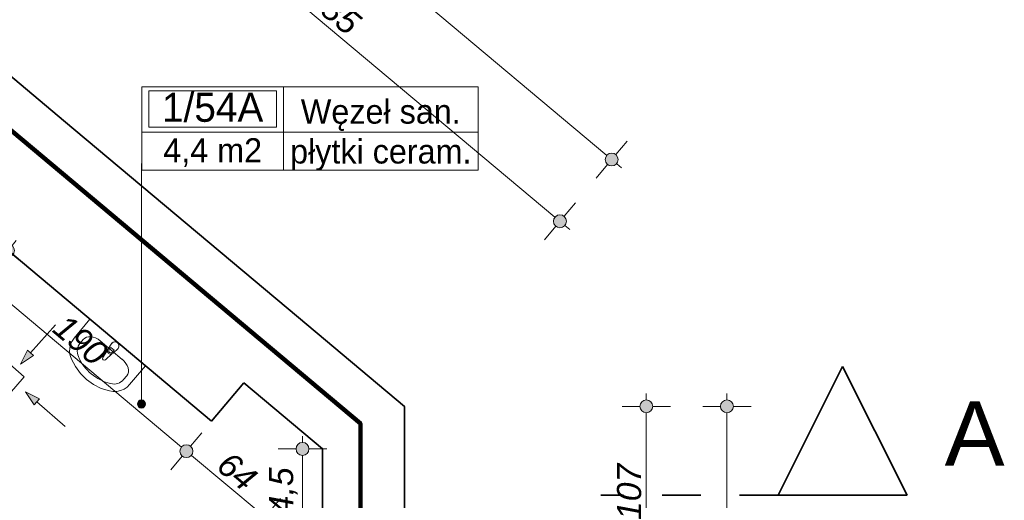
# Model space of a CAD drawing. Header units: millimetres. Extents: x -50073 to 84772, y -78870 to -35317.
# Tile 120 of 125: x 57877 to 63986, y -60163 to -57179. Entities that reach past the tile are written whole.
import ezdxf
from ezdxf.enums import TextEntityAlignment as Align

# ---------------------------------------------------------------- set-up
doc = ezdxf.new("R2010")
doc.units = ezdxf.units.MM
doc.header["$MEASUREMENT"] = 0
doc.linetypes.add('Przerywana', pattern=[480, 240, -240])
doc.linetypes.add('Wipeout_Contour', pattern=[1000, 0, -1000])
for name, color, linetype in [('_podkład', 7, 'Continuous'), ('Elementy modelu - Strefy', 7, 'Continuous'), ('Wymiarowanie - Ogólne', 7, 'Continuous'), ('Znaczniki - Przekroje', 7, 'Continuous')]:
    doc.layers.add(name, color=color, linetype=linetype)
for name, color, linetype, lineweight in [('_podkład_Nr_pióra__1', 7, 'Continuous', 0), ('Instalacje - Went_Klim_Nr_pióra__42', 150, 'Continuous', 13), ('Konstrukcja - Stropy_Nr_pióra__1', 7, 'Continuous', 0), ('Konstrukcja - Ściany zew_Nr_pióra__6', 7, 'Continuous', 35), ('Metryczki pomieszczeń ArchiCADa_Nr_pióra__1', 7, 'Continuous', 0), ('Wnetrze - Sanitariaty_Nr_pióra__22', 8, 'Continuous', 13), ('Wymiarowanie - Ogólne_Nr_pióra__82', 114, 'Continuous', 13), ('Znaczniki - Przekroje_Nr_pióra__5', 7, 'Continuous', 35)]:
    doc.layers.add(name, color=color, linetype=linetype, lineweight=lineweight)
doc.styles.add('GENERATED_STYLE_1', font='txt')
doc.styles.add('GENERATED_STYLE_2', font='txt')
doc.styles.add('GENERATED_STYLE_3', font='txt')
doc.dimstyles.new('GENERATED_STYLE__1', dxfattribs={"dimtxt": 150, "dimasz": 152, "dimexe": 0.18, "dimexo": 0, "dimgap": 0.09, "dimtad": 1, "dimlfac": 0.1, "dimzin": 0, "dimdsep": 46, "dimtxsty": 'GENERATED_STYLE_3', "dimblk": 'ARROWHEAD_11', "dimblk1": 'ARROWHEAD_11', "dimblk2": 'ARROWHEAD_11', "dimcen": 0.09, "dimclrd": 114, "dimclre": 114, "dimclrt": 114, "dimazin": 0, "dimtfac": 1, "dimtdec": 4, "dimtmove": 0, "dimatfit": 3, "dimfxl": 1, "dimtolj": 1, "dimtzin": 0, "dimarcsym": 0})

# ---------------------------------------------------------------- blocks, each defined once
blk = doc.blocks.new('Węzeł san._1_54A_58', base_point=(59513, -57877.7))
at = {"layer": 'Metryczki pomieszczeń ArchiCADa_Nr_pióra__1', "linetype": 'Continuous'}
for p, q in [((58635, -57594.8), (60721.2, -57594.8)), ((58635, -58113.4), (58635, -57594.8)), ((59513, -57594.8), (59513, -58113.4)), ((60721.2, -57594.8), (60721.2, -58113.4)), ((58678.9, -57620.7), (59469.1, -57620.7)), ((58678.9, -57847), (58678.9, -57620.7)), ((59469.1, -57620.7), (59469.1, -57847)), ((59469.1, -57847), (58678.9, -57847)), ((58635, -57877.7), (60721.2, -57877.7)), ((60721.2, -58113.4), (58635, -58113.4))]:
    blk.add_line(p, q, dxfattribs=at)
at = {"layer": 'Metryczki pomieszczeń ArchiCADa_Nr_pióra__1'}
for tag, height, style, p in [('ROOM_NUMBER', 180, 'GENERATED_STYLE_2', (59074, -57722.7)), ('ROOM_NAME', 150, 'GENERATED_STYLE_1', (60117.1, -57749.3)), ('floor_f', 150, 'GENERATED_STYLE_1', (60117.1, -57996.8)), ('ROOM_CALC_AREA', 150, 'GENERATED_STYLE_1', (59074, -57989.7))]:
    blk.add_attdef(tag, text='', height=height, dxfattribs=dict(at, style=style)).set_placement(p, align=Align.MIDDLE_CENTER)
blk = doc.blocks.new('*D95')
at = {"layer": 'Wymiarowanie - Ogólne_Nr_pióra__82', "linetype": 'Continuous'}
for points in [[(62304.6, -59579.4), (62301.6, -59564.1), (62292.9, -59551.1), (62279.9, -59542.4), (62264.6, -59539.4), (62249.3, -59542.4), (62236.3, -59551.1), (62227.6, -59564.1), (62224.6, -59579.4), (62227.6, -59594.7), (62236.3, -59607.7), (62249.3, -59616.3), (62264.6, -59619.4), (62279.9, -59616.3), (62292.9, -59607.7), (62301.6, -59594.7)], [(62304.6, -70122.2), (62301.6, -70106.9), (62292.9, -70093.9), (62279.9, -70085.2), (62264.6, -70082.2), (62249.3, -70085.2), (62236.3, -70093.9), (62227.6, -70106.9), (62224.6, -70122.2), (62227.6, -70137.5), (62236.3, -70150.5), (62249.3, -70159.1), (62264.6, -70162.2), (62279.9, -70159.1), (62292.9, -70150.5), (62301.6, -70137.5)]]:
    blk.add_hatch(color=256, dxfattribs=at).paths.add_polyline_path(points)
for p, q in [((62264.6, -59539.4), (62264.6, -59499.4)), ((62224.6, -59579.4), (62114.6, -59579.4)), ((62264.6, -70082.2), (62264.6, -59619.4)), ((62414.6, -59579.4), (62304.6, -59579.4)), ((62224.6, -70122.2), (62114.6, -70122.2)), ((62414.6, -70122.2), (62304.6, -70122.2)), ((62264.6, -70202.2), (62264.6, -70162.2))]:
    blk.add_line(p, q, dxfattribs=at)
for centre in [(62264.6, -59579.4), (62264.6, -70122.2)]:
    blk.add_circle(centre, 40, dxfattribs=at)
at = {"layer": 'Wymiarowanie - Ogólne_Nr_pióra__82', "insert": (62234.6, -65107.2), "char_height": 150, "attachment_point": 7, "rotation": 90, "style": 'GENERATED_STYLE_3'}
blk.add_mtext('\\A1;{\\fArial|b0|i1|c238|p38;1 054}', dxfattribs=at)
blk = doc.blocks.new('ARROWHEAD_11')
at = {"color": 0, "linetype": 'Continuous', "lineweight": 0}
blk.add_line((0, 0), (-1, 0), dxfattribs=at)
at = {"color": 0, "linetype": 'Continuous', "lineweight": 0, "const_width": 0.25, "flags": 128}
blk.add_lwpolyline([(-0.125, 0, 1), (0.125, 0, 1)], format="xyb", close=True, dxfattribs=at)
blk = doc.blocks.new('*D96')
at = {"layer": 'Wymiarowanie - Ogólne_Nr_pióra__82', "linetype": 'Continuous'}
for points in [[(39276.8, -39330.7), (39273.8, -39315.4), (39265.1, -39302.4), (39252.1, -39293.7), (39236.8, -39290.7), (39221.5, -39293.7), (39208.5, -39302.4), (39199.9, -39315.4), (39196.8, -39330.7), (39199.9, -39346), (39208.5, -39359), (39221.5, -39367.6), (39236.8, -39370.7), (39252.1, -39367.6), (39265.1, -39359), (39273.8, -39346)], [(61589.9, -58047.1), (61586.9, -58031.8), (61578.2, -58018.8), (61565.2, -58010.1), (61549.9, -58007.1), (61534.6, -58010.1), (61521.6, -58018.8), (61513, -58031.8), (61509.9, -58047.1), (61513, -58062.4), (61521.6, -58075.4), (61534.6, -58084), (61549.9, -58087.1), (61565.2, -58084), (61578.2, -58075.4), (61586.9, -58062.4)]]:
    blk.add_hatch(color=256, dxfattribs=at).paths.add_polyline_path(points)
for p, q in [((39262.5, -39300), (39333.2, -39215.7)), ((39175.5, -39279.3), (39206.2, -39305)), ((39140.4, -39445.6), (39211.1, -39361.3)), ((39267.5, -39356.4), (61519.3, -58021.4)), ((61575.6, -58016.4), (61646.3, -57932.2)), ((61453.5, -58162), (61524.2, -58077.7)), ((61580.6, -58072.8), (61611.2, -58098.5))]:
    blk.add_line(p, q, dxfattribs=at)
for centre in [(39236.8, -39330.7), (61549.9, -58047.1)]:
    blk.add_circle(centre, 40, dxfattribs=at)
at = {"layer": 'Wymiarowanie - Ogólne_Nr_pióra__82', "insert": (50150.5, -48446), "char_height": 150, "attachment_point": 7, "rotation": 320.00979, "style": 'GENERATED_STYLE_3'}
blk.add_mtext('\\A1;{\\fArial|b0|i1|c238|p38;2 912,5}', dxfattribs=at)
blk = doc.blocks.new('*D102')
at = {"layer": 'Wymiarowanie - Ogólne_Nr_pióra__82', "linetype": 'Continuous'}
for points in [[(61804.6, -59579.4), (61801.6, -59564.1), (61792.9, -59551.1), (61779.9, -59542.4), (61764.6, -59539.4), (61749.3, -59542.4), (61736.3, -59551.1), (61727.6, -59564.1), (61724.6, -59579.4), (61727.6, -59594.7), (61736.3, -59607.7), (61749.3, -59616.3), (61764.6, -59619.4), (61779.9, -59616.3), (61792.9, -59607.7), (61801.6, -59594.7)], [(61804.6, -60649.4), (61801.6, -60634.1), (61792.9, -60621.1), (61779.9, -60612.4), (61764.6, -60609.4), (61749.3, -60612.4), (61736.3, -60621.1), (61727.6, -60634.1), (61724.6, -60649.4), (61727.6, -60664.7), (61736.3, -60677.7), (61749.3, -60686.3), (61764.6, -60689.4), (61779.9, -60686.3), (61792.9, -60677.7), (61801.6, -60664.7)]]:
    blk.add_hatch(color=256, dxfattribs=at).paths.add_polyline_path(points)
for p, q in [((61764.6, -59539.4), (61764.6, -59499.4)), ((61724.6, -59579.4), (61614.6, -59579.4)), ((61764.6, -60609.4), (61764.6, -59619.4)), ((61914.6, -59579.4), (61804.6, -59579.4)), ((61724.6, -60649.4), (61614.6, -60649.4)), ((61914.6, -60649.4), (61804.6, -60649.4))]:
    blk.add_line(p, q, dxfattribs=at)
for centre in [(61764.6, -59579.4), (61764.6, -60649.4)]:
    blk.add_circle(centre, 40, dxfattribs=at)
at = {"layer": 'Wymiarowanie - Ogólne_Nr_pióra__82', "insert": (61734.6, -60285.1), "char_height": 150, "attachment_point": 7, "rotation": 90, "style": 'GENERATED_STYLE_3'}
blk.add_mtext('\\A1;{\\fArial|b0|i1|c238|p38;107}', dxfattribs=at)
blk = doc.blocks.new('*D125')
at = {"layer": 'Wymiarowanie - Ogólne_Nr_pióra__82', "linetype": 'Continuous'}
for points in [[(58318.3, -55955.5), (58315.3, -55940.2), (58306.6, -55927.2), (58293.7, -55918.5), (58278.3, -55915.5), (58263, -55918.5), (58250.1, -55927.2), (58241.4, -55940.2), (58238.3, -55955.5), (58241.4, -55970.8), (58250.1, -55983.8), (58263, -55992.4), (58278.3, -55995.5), (58293.7, -55992.4), (58306.6, -55983.8), (58315.3, -55970.8)], [(61268.6, -58430.2), (61265.5, -58414.8), (61256.9, -58401.9), (61243.9, -58393.2), (61228.6, -58390.2), (61213.3, -58393.2), (61200.3, -58401.9), (61191.6, -58414.8), (61188.6, -58430.2), (61191.6, -58445.5), (61200.3, -58458.4), (61213.3, -58467.1), (61228.6, -58470.2), (61243.9, -58467.1), (61256.9, -58458.4), (61265.5, -58445.5)]]:
    blk.add_hatch(color=256, dxfattribs=at).paths.add_polyline_path(points)
for p, q in [((58304.1, -55924.8), (58374.7, -55840.5)), ((58181.9, -56070.4), (58252.6, -55986.1)), ((58309, -55981.2), (61197.9, -58404.4)), ((61254.3, -58399.5), (61325, -58315.2)), ((61259.2, -58455.9), (61289.9, -58481.6)), ((61132.2, -58545.1), (61202.9, -58460.8))]:
    blk.add_line(p, q, dxfattribs=at)
for centre in [(58278.3, -55955.5), (61228.6, -58430.2)]:
    blk.add_circle(centre, 40, dxfattribs=at)
at = {"layer": 'Wymiarowanie - Ogólne_Nr_pióra__82', "insert": (59641.9, -57060.1), "char_height": 150, "attachment_point": 7, "rotation": 320.00979, "style": 'GENERATED_STYLE_3'}
blk.add_mtext('\\A1;{\\fArial|b0|i1|c238|p38;385}', dxfattribs=at)
blk = doc.blocks.new('*D194')
at = {"layer": 'Wymiarowanie - Ogólne_Nr_pióra__82', "linetype": 'Continuous'}
for points in [[(57844.2, -58611.9), (57841.1, -58596.6), (57832.5, -58583.7), (57819.5, -58575), (57804.2, -58571.9), (57788.9, -58575), (57775.9, -58583.7), (57767.2, -58596.6), (57764.2, -58611.9), (57767.2, -58627.2), (57775.9, -58640.2), (57788.9, -58648.9), (57804.2, -58651.9), (57819.5, -58648.9), (57832.5, -58640.2), (57841.1, -58627.2)], [(57435.8, -59098.8), (57432.8, -59083.4), (57424.1, -59070.5), (57411.1, -59061.8), (57395.8, -59058.8), (57380.5, -59061.8), (57367.5, -59070.5), (57358.9, -59083.4), (57355.8, -59098.8), (57358.9, -59114.1), (57367.5, -59127), (57380.5, -59135.7), (57395.8, -59138.8), (57411.1, -59135.7), (57424.1, -59127), (57432.8, -59114.1)]]:
    blk.add_hatch(color=256, dxfattribs=at).paths.add_polyline_path(points)
for p, q in [((57689.2, -58515.5), (57773.5, -58586.2)), ((57855.6, -58550.6), (57829.9, -58581.3)), ((57778.5, -58642.6), (57421.5, -59068.1)), ((57834.8, -58637.6), (57919.1, -58708.3))]:
    blk.add_line(p, q, dxfattribs=at)
blk.add_circle((57804.2, -58611.9), 40, dxfattribs=at)
at = {"layer": 'Wymiarowanie - Ogólne_Nr_pióra__82', "insert": (57448.8, -58988.9), "char_height": 150, "attachment_point": 7, "rotation": 50.00979, "style": 'GENERATED_STYLE_3'}
blk.add_mtext('\\A1;{\\fArial|b0|i1|c238|p38;63,5}', dxfattribs=at)
blk = doc.blocks.new('*D196')
at = {"layer": 'Wymiarowanie - Ogólne_Nr_pióra__82', "linetype": 'Continuous'}
for points in [[(59671.4, -59843.4), (59668.4, -59828.1), (59659.7, -59815.1), (59646.7, -59806.4), (59631.4, -59803.4), (59616.1, -59806.4), (59603.1, -59815.1), (59594.5, -59828.1), (59591.4, -59843.4), (59594.5, -59858.7), (59603.1, -59871.6), (59616.1, -59880.3), (59631.4, -59883.4), (59646.7, -59880.3), (59659.7, -59871.6), (59668.4, -59858.7)], [(59671.4, -60489.4), (59668.4, -60474.1), (59659.7, -60461.1), (59646.7, -60452.4), (59631.4, -60449.4), (59616.1, -60452.4), (59603.1, -60461.1), (59594.5, -60474.1), (59591.4, -60489.4), (59594.5, -60504.7), (59603.1, -60517.7), (59616.1, -60526.3), (59631.4, -60529.4), (59646.7, -60526.3), (59659.7, -60517.7), (59668.4, -60504.7)]]:
    blk.add_hatch(color=256, dxfattribs=at).paths.add_polyline_path(points)
for p, q in [((59631.4, -59803.4), (59631.4, -59763.4)), ((59591.4, -59843.4), (59481.4, -59843.4)), ((59781.4, -59843.4), (59671.4, -59843.4)), ((59631.4, -60449.4), (59631.4, -59883.4)), ((59591.4, -60489.4), (59481.4, -60489.4)), ((59631.4, -60569.4), (59631.4, -60529.4)), ((59781.4, -60489.4), (59671.4, -60489.4))]:
    blk.add_line(p, q, dxfattribs=at)
for centre in [(59631.4, -59843.4), (59631.4, -60489.4)]:
    blk.add_circle(centre, 40, dxfattribs=at)
at = {"layer": 'Wymiarowanie - Ogólne_Nr_pióra__82', "insert": (59601.4, -60365.9), "char_height": 150, "attachment_point": 7, "rotation": 90, "style": 'GENERATED_STYLE_3'}
blk.add_mtext('\\A1;{\\fArial|b0|i1|c238|p38;64,5}', dxfattribs=at)
blk = doc.blocks.new('*D198')
at = {"layer": 'Wymiarowanie - Ogólne_Nr_pióra__82', "linetype": 'Continuous'}
for points in [[(57493.6, -58635), (57490.6, -58619.7), (57481.9, -58606.7), (57468.9, -58598.1), (57453.6, -58595), (57438.3, -58598.1), (57425.4, -58606.7), (57416.7, -58619.7), (57413.6, -58635), (57416.7, -58650.3), (57425.4, -58663.3), (57438.3, -58672), (57453.6, -58675), (57468.9, -58672), (57481.9, -58663.3), (57490.6, -58650.3)], [(58951.3, -59857.7), (58948.3, -59842.4), (58939.6, -59829.5), (58926.6, -59820.8), (58911.3, -59817.7), (58896, -59820.8), (58883, -59829.5), (58874.4, -59842.4), (58871.3, -59857.7), (58874.4, -59873.1), (58883, -59886), (58896, -59894.7), (58911.3, -59897.7), (58926.6, -59894.7), (58939.6, -59886), (58948.3, -59873.1)]]:
    blk.add_hatch(color=256, dxfattribs=at).paths.add_polyline_path(points)
for p, q in [((57357.2, -58749.9), (57427.9, -58665.7)), ((57484.3, -58660.7), (58880.7, -59832))]:
    blk.add_line(p, q, dxfattribs=at)
for centre in [(57453.6, -58635), (58911.3, -59857.7)]:
    blk.add_circle(centre, 40, dxfattribs=at)
at = {"layer": 'Wymiarowanie - Ogólne_Nr_pióra__82', "insert": (58070.9, -59113.7), "char_height": 150, "attachment_point": 7, "rotation": 320.00979, "style": 'GENERATED_STYLE_3'}
blk.add_mtext('\\A1;{\\fArial|b0|i1|c238|p38;190}', dxfattribs=at)
blk = doc.blocks.new('*D199')
at = {"layer": 'Wymiarowanie - Ogólne_Nr_pióra__82', "linetype": 'Continuous'}
for points in [[(58951.3, -59857.7), (58948.3, -59842.4), (58939.6, -59829.5), (58926.6, -59820.8), (58911.3, -59817.7), (58896, -59820.8), (58883, -59829.5), (58874.4, -59842.4), (58871.3, -59857.7), (58874.4, -59873.1), (58883, -59886), (58896, -59894.7), (58911.3, -59897.7), (58926.6, -59894.7), (58939.6, -59886), (58948.3, -59873.1)], [(59439.2, -60267), (59436.2, -60251.7), (59427.5, -60238.7), (59414.5, -60230.1), (59399.2, -60227), (59383.9, -60230.1), (59371, -60238.7), (59362.3, -60251.7), (59359.2, -60267), (59362.3, -60282.3), (59371, -60295.3), (59383.9, -60304), (59399.2, -60307), (59414.5, -60304), (59427.5, -60295.3), (59436.2, -60282.3)]]:
    blk.add_hatch(color=256, dxfattribs=at).paths.add_polyline_path(points)
for p, q in [((58937, -59827.1), (59007.7, -59742.8)), ((58814.9, -59972.7), (58885.6, -59888.4)), ((58942, -59883.5), (59368.6, -60241.3)), ((59424.9, -60236.4), (59495.6, -60152.1)), ((59429.9, -60292.7), (59460.5, -60318.4)), ((59302.8, -60381.9), (59373.5, -60297.7))]:
    blk.add_line(p, q, dxfattribs=at)
blk.add_circle((59399.2, -60267), 40, dxfattribs=at)
at = {"layer": 'Wymiarowanie - Ogólne_Nr_pióra__82', "insert": (59087.4, -59966.2), "char_height": 150, "attachment_point": 7, "rotation": 320.00979, "style": 'GENERATED_STYLE_3'}
blk.add_mtext('\\A1;{\\fArial|b0|i1|c238|p38;64}', dxfattribs=at)

msp = doc.modelspace()

# ---------------------------------------------------------------- hatches: boundary and pattern name
at = {"layer": '_podkład', "linetype": 'Continuous', "lineweight": 0, "true_color": 0x000000}
msp.add_hatch(color=18, dxfattribs=at).paths.add_polyline_path([(58657.227, -59564.513), (58655.324, -59554.946), (58649.904, -59546.836), (58641.794, -59541.416), (58632.227, -59539.513), (58622.66, -59541.416), (58614.549, -59546.836), (58609.13, -59554.946), (58607.227, -59564.513), (58609.13, -59574.08), (58614.549, -59582.191), (58622.66, -59587.61), (58632.227, -59589.513), (58641.794, -59587.61), (58649.904, -59582.191), (58655.324, -59574.08)])
at = {"layer": 'Instalacje - Went_Klim_Nr_pióra__42', "linetype": 'Continuous'}
for points in [[(57881.97, -59317.2), (57962.686, -59264.143), (57925.344, -59230.894)], [(57912.137, -59489.155), (57965.99, -59569.342), (57998.869, -59531.672)]]:
    msp.add_hatch(color=256, dxfattribs=at).paths.add_polyline_path(points)

# ---------------------------------------------------------------- linework, layer by layer
at = {"color": 10, "lineweight": 106}
msp.add_lwpolyline([(66.617, -62583.342), (2355.65, -62594.844), (2355.65, -78050.061), (23019.646, -78050.061), (23019.646, -74088.498), (27356.387, -74088.498), (27356.387, -76174.624), (31806.314, -76174.624), (31806.314, -70254.194), (29738.593, -70254.194), (29738.593, -64145.049), (48237.42, -64145.049), (53610.352, -68583.295), (53610.352, -70500.678), (57061.641, -70500.678), (57061.641, -65412.681), (59990.725, -65412.681), (59990.725, -59684.671), (37804.772, -41061.805), (28682.341, -41061.805), (28682.341, -51358.017), (2441.313, -51358.017)], dxfattribs=at)
at = {"layer": '_podkład_Nr_pióra__1', "linetype": 'Continuous'}
msp.add_line((58632.227, -58071.212), (58632.227, -59539.513), dxfattribs=at)
msp.add_circle((58632.227, -59564.513), 25, dxfattribs=at)
at = {"layer": 'Instalacje - Went_Klim_Nr_pióra__42', "linetype": 'Continuous'}
for p, q in [((58099.884, -59072.465), (57944.015, -59247.518)), ((57881.97, -59317.2), (57925.344, -59230.894)), ((57925.344, -59230.894), (57962.686, -59264.143)), ((57904.671, -59395.868), (57799.197, -59303.808)), ((57881.97, -59317.2), (57962.686, -59264.143)), ((57812.611, -59501.343), (57904.671, -59395.868)), ((57912.137, -59489.155), (57998.869, -59531.672)), ((57912.137, -59489.155), (57965.99, -59569.342)), ((57998.869, -59531.672), (57965.99, -59569.342)), ((58159.017, -59704.637), (57982.429, -59550.507))]:
    msp.add_line(p, q, dxfattribs=at)
at = {"layer": 'Konstrukcja - Stropy_Nr_pióra__1', "linetype": 'Continuous', "flags": 128}
msp.add_lwpolyline([(29924.596, -64338.978), (48324.596, -64338.978), (53396.259, -68590.833), (53396.259, -70500.678), (57288.896, -70500.678), (57288.896, -65629.384), (60264.596, -65629.384), (60264.596, -59579.384), (37951.507, -40862.978)], dxfattribs=at)
at = {"layer": 'Konstrukcja - Ściany zew_Nr_pióra__6', "linetype": 'Continuous', "flags": 128}
for points in [[(58149.606, -57805.312), (57490.895, -57252.78)], [(59607.3, -59028.038), (58149.606, -57805.312)], [(57609.775, -58448.882), (59067.468, -59671.607)], [(60264.596, -59579.384), (59607.3, -59028.038)], [(59067.468, -59671.607), (59266.692, -59434.1)], [(59266.692, -59434.1), (59754.596, -59843.358)], [(60264.596, -60669.384), (60264.596, -59579.384)], [(59754.596, -59843.358), (59754.596, -60489.384)]]:
    msp.add_lwpolyline(points, dxfattribs=at)
at = {"layer": 'Wnetrze - Sanitariaty_Nr_pióra__22', "linetype": 'Continuous'}
for p, q in [((58312.489, -59038.322), (58214.32, -59155.32)), ((58657.214, -59327.571), (58312.489, -59038.322)), ((58201.533, -59173.937), (58192.481, -59194.751)), ((58214.32, -59155.32), (58201.533, -59173.937)), ((58271.424, -59163.36), (58251.79, -59186.76)), ((58513.563, -59287.377), (58377.022, -59172.81)), ((58448.638, -59187.212), (58424.736, -59221.922)), ((58187.453, -59217.095), (58186.611, -59240.256)), ((58186.611, -59240.256), (58189.98, -59263.494)), ((58192.481, -59194.751), (58187.453, -59217.095)), ((58421.126, -59231.311), (58392.18, -59276.123)), ((58409.187, -59290.393), (58448.29, -59254.104)), ((58431.801, -59225.014), (58441.359, -59213.623)), ((58441.359, -59213.623), (58462.196, -59231.106)), ((58462.196, -59231.106), (58452.637, -59242.498)), ((58456.91, -59248.918), (58486.941, -59219.351)), ((58189.98, -59263.494), (58197.454, -59286.066)), ((58197.454, -59286.066), (58222.079, -59332.785)), ((58222.079, -59332.785), (58253.893, -59375.403)), ((58253.893, -59375.403), (58292.025, -59412.756)), ((58559.045, -59444.568), (58657.214, -59327.571)), ((58292.025, -59412.756), (58335.434, -59443.822)), ((58541.209, -59389.729), (58521.575, -59413.128)), ((58335.434, -59443.822), (58382.93, -59467.75)), ((58382.93, -59467.75), (58433.216, -59483.886)), ((58433.216, -59483.886), (58456.742, -59487.326)), ((58456.742, -59487.326), (58480.212, -59486.609)), ((58480.212, -59486.609), (58502.875, -59481.756)), ((58502.875, -59481.756), (58524.007, -59472.924)), ((58524.007, -59472.924), (58542.932, -59460.394)), ((58542.932, -59460.394), (58559.045, -59444.568))]:
    msp.add_line(p, q, dxfattribs=at)
for centre, radius, start, end in [((58467.789, -59203.282), 25, 320.0009934, 140.0009934), ((58442.044, -59233.964), 21.086, 172.7720188, 287.229968), ((58442.044, -59233.964), 21.086, 145.1706006, 172.7720188), ((58442.219, -59233.756), 13.6, 140.0009934, 320.0009934), ((58442.044, -59233.964), 21.086, 287.229968, 314.8313863), ((58401.577, -59282.193), 11.187, 147.1399182, 312.8620687)]:
    msp.add_arc(centre, radius, start, end, dxfattribs=at)
for centre, major_axis, ratio, start_param, end_param in [((58318.397, -59242.648), (66.607, -55.888), 0.92929293, 3.14159265, 4.21541415), ((58338.121, -59219.323), (66.685, -55.953), 0.69657392, 1.57079633, 3.14159265), ((58484.852, -59182.946), (209.833, -176.064), 0.92929293, 4.21541414, 5.20936382), ((58474.512, -59333.765), (66.685, -55.953), 0.69657392, 0, 1.57079633), ((58454.968, -59357.24), (66.607, -55.888), 0.92929293, 5.20936381, 6.28318531)]:
    msp.add_ellipse(centre, major_axis=major_axis, ratio=ratio, start_param=start_param, end_param=end_param, dxfattribs=at)
for p in [(58448.638, -59187.212), (58421.126, -59231.311), (58456.91, -59248.918), (58409.187, -59290.393)]:
    msp.add_point(p, dxfattribs=at)
at = {"layer": 'Znaczniki - Przekroje_Nr_pióra__5', "linetype": 'Przerywana'}
msp.add_line((62582.025, -60131.057), (61482.025, -60131.057), dxfattribs=at)

# ---------------------------------------------------------------- block references
at = {"layer": 'Elementy modelu - Strefy', "linetype": 'Continuous'}
ref = msp.add_blockref('Węzeł san._1_54A_58', (59513.008, -57877.664), dxfattribs=at)
ref.add_attrib('ROOM_NAME', 'Węzeł san.', dxfattribs={"layer": 'Metryczki pomieszczeń ArchiCADa_Nr_pióra__1', "color": 7, "height": 150, "style": 'GENERATED_STYLE_1'}).set_placement((60117.091, -57749.261), align=Align.MIDDLE_CENTER)
ref.add_attrib('ROOM_NUMBER', '1/54A', dxfattribs={"layer": 'Metryczki pomieszczeń ArchiCADa_Nr_pióra__1', "color": 7, "height": 180, "style": 'GENERATED_STYLE_2'}).set_placement((59073.987, -57722.715), align=Align.MIDDLE_CENTER)
ref.add_attrib('ROOM_CALC_AREA', '4,4 m2', dxfattribs={"layer": 'Metryczki pomieszczeń ArchiCADa_Nr_pióra__1', "color": 7, "height": 150, "style": 'GENERATED_STYLE_1'}).set_placement((59073.987, -57989.715), align=Align.MIDDLE_CENTER)
ref.add_attrib('floor_f', 'płytki ceram.', dxfattribs={"layer": 'Metryczki pomieszczeń ArchiCADa_Nr_pióra__1', "color": 7, "height": 150, "style": 'GENERATED_STYLE_1'}).set_placement((60117.091, -57996.761), align=Align.MIDDLE_CENTER)

# ---------------------------------------------------------------- texts
at = {"layer": 'Znaczniki - Przekroje_Nr_pióra__5', "insert": (63987.74, -59948.199), "char_height": 400, "attachment_point": 9, "style": 'GENERATED_STYLE_1'}
msp.add_mtext('\\A1;{\\fArial|b0|i0|c238|p38;A}', dxfattribs=at)

# ---------------------------------------------------------------- dimensions: what is measured, and where the dimension line sits
at = {"layer": 'Wymiarowanie - Ogólne', "color": 114, "linetype": 'Continuous', "lineweight": 13}
for base, p1, p2, angle, text, picture, middle, turn in [((61549.91, -58047.075), (38648.328, -40032.25), (60961.418, -58748.656), 320.0097945, '2 912,5', '*D96', (50460.844, -48608.426), 320.0097945), ((61228.581, -58430.152), (57314.362, -57104.702), (60640.089, -59131.734), 320.0097945, '385', '*D125', (59820.943, -57112.365), 320.0097945), ((57395.824, -59098.755), (57609.775, -58448.882), (56933.285, -58710.773), 230.0097945, '63,5', '*D194', (57519.55, -58787.869), 50.0097945), ((58911.332, -59857.748), (57201.431, -58935.697), (59067.468, -59671.607), 320.0097945, '190', '*D198', (58249.964, -59165.939), 320.0097945), ((62264.596, -59579.384), (57807.513, -70122.176), (60808.513, -59579.384), 90, '1 054', '*D95', (62159.596, -64850.78), 90), ((59399.237, -60267.006), (59067.468, -59671.607), (59754.596, -59843.358), 320.0097945, '64', '*D199', (59222.763, -59981.931), 320.0097945), ((59631.43, -59843.358), (59754.596, -60489.384), (59754.596, -59843.358), 90, '64,5', '*D196', (59526.43, -60166.371), 90)]:
    dim = msp.add_linear_dim(base=base, p1=p1, p2=p2, angle=angle, text=text, dimstyle='GENERATED_STYLE__1', dxfattribs=at)
    dim.commit()
    dim.dimension.update_dxf_attribs({"geometry": picture, "text_midpoint": middle, "dimtype": 160, "text_rotation": turn})
dim = msp.add_linear_dim(base=(61764.596, -59579.384), p1=(60264.596, -60649.384), p2=(60308.513, -59579.384), angle=90, dimstyle='GENERATED_STYLE__1', dxfattribs=at)
dim.commit()
dim.dimension.update_dxf_attribs({"geometry": '*D102', "text_midpoint": (61659.596, -60114.384), "dimtype": 160, "text_rotation": 90})

# ---------------------------------------------------------------- next in the draw order: wipeouts: each hides what was drawn before it
at = {"color": 254, "linetype": 'Wipeout_Contour', "lineweight": 0, "ltscale": 260683.014771}
msp.add_wipeout([(63382.025, -60131.057), (62582.025, -60131.057), (62982.025, -59331.057)], dxfattribs=at).dxf.layer = 'Znaczniki - Przekroje'

# ---------------------------------------------------------------- next in the draw order: linework, layer by layer
at = {"layer": 'Znaczniki - Przekroje_Nr_pióra__5', "linetype": 'Continuous'}
for p, q in [((62582.025, -60131.057), (62982.025, -59331.057)), ((62982.025, -59331.057), (63382.025, -60131.057)), ((63382.025, -60131.057), (62582.025, -60131.057))]:
    msp.add_line(p, q, dxfattribs=at)

doc.saveas('drawing.dxf')
